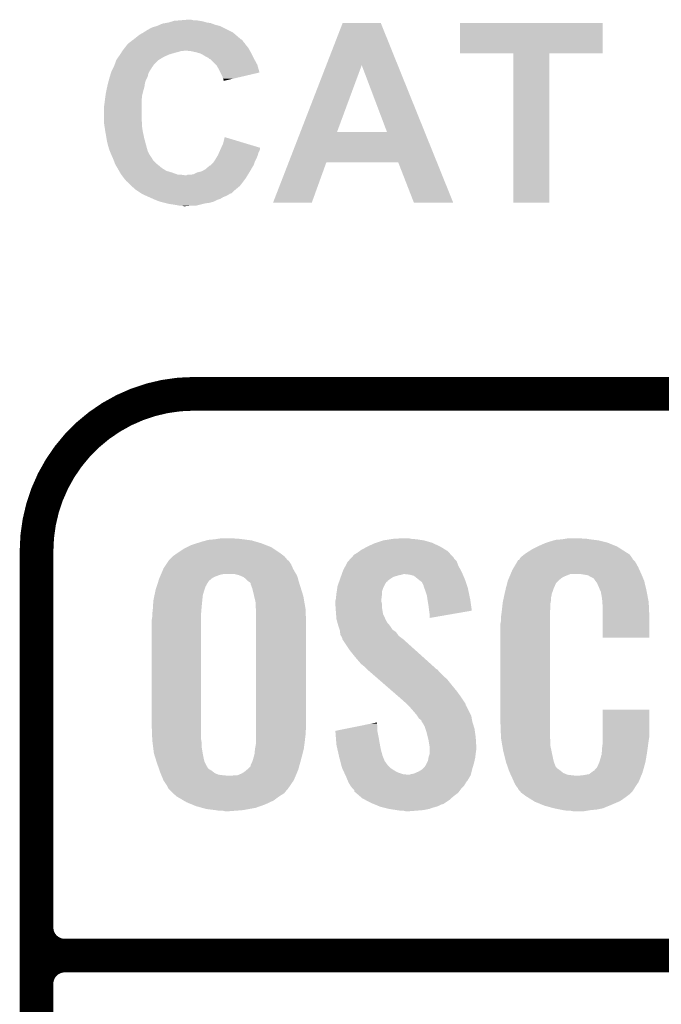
# Model space of a CAD drawing. Extents: x -0.05 to 0.95, y -0.15 to 0.98.
# Tile 28 of 30: x 0.74 to 0.85, y 0.64 to 0.82. Entities that reach past the tile are written whole.
import ezdxf

# ---------------------------------------------------------------- set-up
doc = ezdxf.new("R2010")
doc.units = 0
doc.layers.add('GESTURE_CLICK_V102_GTO', color=14, linetype='CONTINUOUS')

msp = doc.modelspace()

# ---------------------------------------------------------------- linework, layer by layer
at = {"layer": 'GESTURE_CLICK_V102_GTO', "const_width": 0.006}
for points in [[(0.77, 0.75, 0.414214), (0.742, 0.722)], [(0.742, 0.655, 0.414214), (0.747, 0.65)], [(0.747, 0.65, 0.414214), (0.742, 0.645)], [(0.747, 0.65, 0.414214), (0.742, 0.645)]]:
    msp.add_lwpolyline(points, format="xyb", dxfattribs=at)
for points in [[(0.77, 0.75), (0.95, 0.75)], [(0.742, -0.022), (0.742, 0.722)], [(0.747, 0.65), (0.95, 0.65)], [(0.747, 0.65), (0.95, 0.65)], [(0.742, 0.555), (0.742, 0.645)]]:
    msp.add_lwpolyline(points, dxfattribs=at)
at = {"layer": 'GESTURE_CLICK_V102_GTO'}
for points in [[(0.7618, 0.8148), (0.7625, 0.8152), (0.776, 0.8148), (0.7752, 0.8152)], [(0.7625, 0.8152), (0.7635, 0.8155), (0.7752, 0.8152), (0.7746, 0.8155)], [(0.7635, 0.8155), (0.76395, 0.8157), (0.7746, 0.8155), (0.7738, 0.8157)], [(0.76395, 0.8157), (0.7644, 0.8159), (0.7738, 0.8157), (0.77327, 0.8159)], [(0.7644, 0.8159), (0.76495, 0.816), (0.77327, 0.8159), (0.773, 0.816)], [(0.76495, 0.816), (0.7655, 0.8161), (0.773, 0.816), (0.7723, 0.8161)], [(0.7655, 0.8161), (0.76617, 0.8163), (0.7723, 0.8161), (0.7716, 0.8163)], [(0.76617, 0.8163), (0.7665, 0.8164), (0.7716, 0.8163), (0.771, 0.8164)], [(0.7665, 0.8164), (0.7677, 0.8165), (0.771, 0.8164), (0.7704, 0.8165)], [(0.7677, 0.8165), (0.7689, 0.8166), (0.7699, 0.8165), (0.7695, 0.8166)], [(0.79359, 0.8085), (0.7965, 0.816), (0.80632, 0.8085), (0.8033, 0.816)], [(0.7965, 0.816), (0.7965, 0.816), (0.8033, 0.816), (0.7965, 0.816)], [(0.8174, 0.8106), (0.8174, 0.816), (0.8428, 0.8106), (0.8428, 0.816)], [(0.8174, 0.816), (0.8174, 0.816), (0.8428, 0.816), (0.8174, 0.816)], [(0.7593, 0.8131), (0.7603, 0.8139), (0.7784, 0.8131), (0.77747, 0.8139)], [(0.7603, 0.8139), (0.761, 0.8143), (0.77747, 0.8139), (0.777, 0.8143)], [(0.761, 0.8143), (0.7618, 0.8148), (0.777, 0.8143), (0.776, 0.8148)], [(0.7574, 0.8112), (0.75771, 0.8116), (0.77992, 0.8112), (0.7797, 0.8116)], [(0.75771, 0.8116), (0.7581, 0.8121), (0.7797, 0.8116), (0.77928, 0.8121)], [(0.7581, 0.8121), (0.7582, 0.8122), (0.77928, 0.8121), (0.7792, 0.8122)], [(0.7582, 0.8122), (0.7585, 0.8125), (0.7792, 0.8122), (0.779, 0.8125)], [(0.7585, 0.8125), (0.75877, 0.8127), (0.779, 0.8125), (0.7788, 0.8127)], [(0.75877, 0.8127), (0.75903, 0.8129), (0.7788, 0.8127), (0.7787, 0.8129)], [(0.75903, 0.8129), (0.75917, 0.813), (0.7787, 0.8129), (0.7785, 0.813)], [(0.75917, 0.813), (0.7593, 0.8131), (0.7785, 0.813), (0.7785, 0.8131)], [(0.7593, 0.8131), (0.7593, 0.8131), (0.7785, 0.8131), (0.7784, 0.8131)], [(0.7562, 0.8094), (0.7566, 0.81), (0.7637, 0.8094), (0.7647, 0.81)], [(0.7566, 0.81), (0.75687, 0.8104), (0.7647, 0.81), (0.7656, 0.8104)], [(0.75687, 0.8104), (0.75707, 0.8107), (0.7656, 0.8104), (0.7666, 0.8107)], [(0.75707, 0.8107), (0.7572, 0.8109), (0.7666, 0.8107), (0.7674, 0.8109)], [(0.7572, 0.8109), (0.75727, 0.811), (0.7674, 0.8109), (0.7677, 0.811)], [(0.75727, 0.811), (0.75733, 0.8111), (0.768, 0.811), (0.7683, 0.8111)], [(0.75727, 0.811), (0.75727, 0.811), (0.7677, 0.811), (0.768, 0.811)], [(0.75733, 0.8111), (0.7574, 0.8112), (0.77998, 0.8111), (0.77992, 0.8112)], [(0.75733, 0.8111), (0.75733, 0.8111), (0.7683, 0.8111), (0.7686, 0.8111)], [(0.7695, 0.811), (0.7686, 0.8111), (0.78003, 0.811), (0.77998, 0.8111)], [(0.7704, 0.8108), (0.7695, 0.811), (0.78014, 0.8108), (0.78003, 0.811)], [(0.77075, 0.8107), (0.7704, 0.8108), (0.7802, 0.8107), (0.78014, 0.8108)], [(0.7711, 0.8106), (0.77075, 0.8107), (0.78025, 0.8106), (0.7802, 0.8107)], [(0.7717, 0.8103), (0.7711, 0.8106), (0.7804, 0.8103), (0.78025, 0.8106)], [(0.7722, 0.81), (0.7717, 0.8103), (0.78055, 0.81), (0.7804, 0.8103)], [(0.7726, 0.8098), (0.7722, 0.81), (0.78065, 0.8098), (0.78055, 0.81)], [(0.7727, 0.8097), (0.7726, 0.8098), (0.7807, 0.8097), (0.78065, 0.8098)], [(0.8269, 0.784), (0.8269, 0.8106), (0.8333, 0.784), (0.8333, 0.8106)], [(0.8269, 0.8106), (0.8269, 0.8106), (0.8333, 0.8106), (0.8428, 0.8106)], [(0.75565, 0.808), (0.75575, 0.8082), (0.7625, 0.808), (0.7626, 0.8082)], [(0.75575, 0.8082), (0.7558, 0.8083), (0.7626, 0.8082), (0.7627, 0.8083)], [(0.7558, 0.8083), (0.75584, 0.8084), (0.7627, 0.8083), (0.7628, 0.8084)], [(0.75584, 0.8084), (0.75587, 0.8085), (0.7628, 0.8084), (0.7628, 0.8085)], [(0.75587, 0.8085), (0.7562, 0.8094), (0.7628, 0.8085), (0.7637, 0.8094)], [(0.7728, 0.8096), (0.7727, 0.8097), (0.78075, 0.8096), (0.7807, 0.8097)], [(0.7739, 0.8086), (0.7729, 0.8096), (0.7813, 0.8086), (0.78075, 0.8096)], [(0.7741, 0.8084), (0.7739, 0.8086), (0.78136, 0.8084), (0.7813, 0.8086)], [(0.7745, 0.8077), (0.7741, 0.8084), (0.78156, 0.8077), (0.78136, 0.8084)], [(0.78898, 0.7966), (0.79359, 0.8085), (0.7955, 0.7966), (0.7999, 0.8085)], [(0.8044, 0.7966), (0.7999, 0.8085), (0.81112, 0.7966), (0.80632, 0.8085)], [(0.75489, 0.8059), (0.755, 0.8063), (0.7615, 0.8059), (0.7617, 0.8063)], [(0.755, 0.8063), (0.75506, 0.8065), (0.7617, 0.8063), (0.7618, 0.8065)], [(0.75506, 0.8065), (0.75521, 0.807), (0.7618, 0.8065), (0.7619, 0.807)], [(0.75521, 0.807), (0.7553, 0.8073), (0.7619, 0.807), (0.76205, 0.8073)], [(0.7553, 0.8073), (0.75535, 0.8074), (0.76205, 0.8073), (0.7621, 0.8074)], [(0.75535, 0.8074), (0.75565, 0.808), (0.7621, 0.8074), (0.7625, 0.808)], [(0.77475, 0.8072), (0.7745, 0.8077), (0.7817, 0.8072), (0.78156, 0.8077)], [(0.7751, 0.8065), (0.77475, 0.8072), (0.77871, 0.8065), (0.7817, 0.8072)], [(0.7752, 0.8061), (0.7751, 0.8065), (0.777, 0.8061), (0.77871, 0.8065)], [(0.7545, 0.8043), (0.75457, 0.8046), (0.76111, 0.8043), (0.7612, 0.8046)], [(0.75457, 0.8046), (0.7547, 0.8052), (0.7612, 0.8046), (0.76129, 0.8052)], [(0.7547, 0.8052), (0.75473, 0.8053), (0.76129, 0.8052), (0.7613, 0.8053)], [(0.75473, 0.8053), (0.75489, 0.8059), (0.7613, 0.8053), (0.7615, 0.8059)], [(0.7753, 0.8059), (0.7752, 0.8061), (0.77615, 0.8059), (0.777, 0.8061)], [(0.7753, 0.8057), (0.7753, 0.8059), (0.7753, 0.8057), (0.77615, 0.8059)], [(0.75416, 0.8022), (0.75428, 0.8031), (0.7607, 0.8022), (0.7608, 0.8031)], [(0.75428, 0.8031), (0.7543, 0.8033), (0.7608, 0.8031), (0.76085, 0.8033)], [(0.7543, 0.8033), (0.75442, 0.8039), (0.76085, 0.8033), (0.761, 0.8039)], [(0.75442, 0.8039), (0.7545, 0.8043), (0.761, 0.8039), (0.76111, 0.8043)], [(0.754, 0.801), (0.7541, 0.8017), (0.7607, 0.801), (0.7607, 0.8017)], [(0.7541, 0.8017), (0.75416, 0.8022), (0.7607, 0.8017), (0.7607, 0.8022)], [(0.754, 0.7987), (0.754, 0.801), (0.7607, 0.7987), (0.7607, 0.801)], [(0.754, 0.7983), (0.754, 0.7987), (0.76077, 0.7983), (0.7607, 0.7987)], [(0.75403, 0.7981), (0.754, 0.7983), (0.7608, 0.7981), (0.76077, 0.7983)], [(0.75412, 0.7975), (0.75403, 0.7981), (0.7608, 0.7975), (0.7608, 0.7981)], [(0.7542, 0.797), (0.75412, 0.7975), (0.76087, 0.797), (0.7608, 0.7975)], [(0.75423, 0.7968), (0.7542, 0.797), (0.7609, 0.7968), (0.76087, 0.797)], [(0.7544, 0.7958), (0.75423, 0.7968), (0.76111, 0.7958), (0.7609, 0.7968)], [(0.75447, 0.7954), (0.7544, 0.7958), (0.7612, 0.7954), (0.76111, 0.7958)], [(0.78689, 0.7912), (0.78898, 0.7966), (0.8133, 0.7912), (0.81112, 0.7966)], [(0.78898, 0.7966), (0.78898, 0.7966), (0.8044, 0.7966), (0.7955, 0.7966)], [(0.7546, 0.7947), (0.75447, 0.7954), (0.76139, 0.7947), (0.7612, 0.7954)], [(0.75482, 0.7939), (0.7546, 0.7947), (0.7616, 0.7939), (0.76139, 0.7947)], [(0.77488, 0.7938), (0.7752, 0.7945), (0.7818, 0.7938), (0.77948, 0.7945)], [(0.7752, 0.7945), (0.7755, 0.7957), (0.77948, 0.7945), (0.7755, 0.7957)], [(0.7549, 0.7936), (0.75482, 0.7939), (0.76169, 0.7936), (0.7616, 0.7939)], [(0.75506, 0.7932), (0.7549, 0.7936), (0.7618, 0.7932), (0.76169, 0.7936)], [(0.7553, 0.7926), (0.75506, 0.7932), (0.7621, 0.7926), (0.7618, 0.7932)], [(0.75557, 0.792), (0.7553, 0.7926), (0.7625, 0.792), (0.7621, 0.7926)], [(0.77401, 0.792), (0.7743, 0.7925), (0.7812, 0.792), (0.7814, 0.7925)], [(0.7743, 0.7925), (0.77448, 0.7929), (0.7814, 0.7925), (0.7815, 0.7929)], [(0.77448, 0.7929), (0.77466, 0.7933), (0.7815, 0.7929), (0.7817, 0.7933)], [(0.77466, 0.7933), (0.7747, 0.7934), (0.7817, 0.7933), (0.78173, 0.7934)], [(0.7747, 0.7934), (0.77479, 0.7936), (0.78173, 0.7934), (0.7818, 0.7936)], [(0.77479, 0.7936), (0.77488, 0.7938), (0.7818, 0.7936), (0.7818, 0.7938)], [(0.7557, 0.7917), (0.75557, 0.792), (0.76268, 0.7917), (0.7625, 0.792)], [(0.75577, 0.7915), (0.7557, 0.7917), (0.7628, 0.7915), (0.76268, 0.7917)], [(0.75592, 0.7911), (0.75577, 0.7915), (0.7632, 0.7911), (0.7628, 0.7915)], [(0.756, 0.7909), (0.75592, 0.7911), (0.76345, 0.7909), (0.7632, 0.7911)], [(0.75611, 0.7907), (0.756, 0.7909), (0.7637, 0.7907), (0.76345, 0.7909)], [(0.7564, 0.7902), (0.75611, 0.7907), (0.7643, 0.7902), (0.7637, 0.7907)], [(0.7721, 0.79), (0.7728, 0.7906), (0.78023, 0.79), (0.78058, 0.7906)], [(0.7729, 0.7906), (0.7731, 0.7908), (0.78058, 0.7906), (0.7807, 0.7908)], [(0.7731, 0.7908), (0.7735, 0.7912), (0.7807, 0.7908), (0.78083, 0.7912)], [(0.7735, 0.7912), (0.77363, 0.7914), (0.78083, 0.7912), (0.7809, 0.7914)], [(0.77363, 0.7914), (0.7739, 0.7918), (0.7809, 0.7914), (0.7811, 0.7918)], [(0.7739, 0.7918), (0.77401, 0.792), (0.7811, 0.7918), (0.7812, 0.792)], [(0.7841, 0.784), (0.78689, 0.7912), (0.791, 0.784), (0.7936, 0.7912)], [(0.78689, 0.7912), (0.78689, 0.7912), (0.7936, 0.7912), (0.8064, 0.7912)], [(0.8092, 0.784), (0.8064, 0.7912), (0.8162, 0.784), (0.8133, 0.7912)], [(0.75669, 0.7897), (0.7564, 0.7902), (0.7651, 0.7897), (0.7643, 0.7902)], [(0.7568, 0.7895), (0.75669, 0.7897), (0.76577, 0.7895), (0.7651, 0.7897)], [(0.75686, 0.7894), (0.7568, 0.7895), (0.7661, 0.7894), (0.76577, 0.7895)], [(0.7571, 0.789), (0.75686, 0.7894), (0.7672, 0.789), (0.7661, 0.7894)], [(0.75718, 0.7889), (0.7571, 0.789), (0.7685, 0.7889), (0.7678, 0.789)], [(0.75763, 0.7883), (0.75718, 0.7889), (0.7792, 0.7883), (0.77957, 0.7889)], [(0.7687, 0.7889), (0.7689, 0.789), (0.77957, 0.7889), (0.77963, 0.789)], [(0.7694, 0.789), (0.77, 0.7891), (0.77963, 0.789), (0.77969, 0.7891)], [(0.77, 0.7891), (0.7706, 0.7894), (0.77969, 0.7891), (0.77988, 0.7894)], [(0.7706, 0.7894), (0.7714, 0.7896), (0.77988, 0.7894), (0.78, 0.7896)], [(0.7714, 0.7896), (0.7721, 0.79), (0.78, 0.7896), (0.78023, 0.79)], [(0.7577, 0.7882), (0.75763, 0.7883), (0.77912, 0.7882), (0.7792, 0.7883)], [(0.7579, 0.788), (0.7577, 0.7882), (0.77897, 0.788), (0.77912, 0.7882)], [(0.758, 0.7878), (0.7579, 0.788), (0.77882, 0.7878), (0.77897, 0.788)], [(0.7589, 0.787), (0.7581, 0.7878), (0.7782, 0.787), (0.77882, 0.7878)], [(0.7597, 0.7863), (0.7589, 0.787), (0.77736, 0.7863), (0.7782, 0.787)], [(0.76015, 0.786), (0.7597, 0.7863), (0.777, 0.786), (0.77736, 0.7863)], [(0.7603, 0.7859), (0.76015, 0.786), (0.777, 0.7859), (0.777, 0.786)], [(0.7606, 0.7857), (0.7603, 0.7859), (0.7767, 0.7857), (0.7769, 0.7859)], [(0.7603, 0.7859), (0.7603, 0.7859), (0.7769, 0.7859), (0.777, 0.7859)], [(0.7608, 0.7856), (0.7606, 0.7857), (0.7764, 0.7856), (0.7767, 0.7857)], [(0.7612, 0.7854), (0.7608, 0.7856), (0.7761, 0.7854), (0.7764, 0.7856)], [(0.7614, 0.7853), (0.7612, 0.7854), (0.7759, 0.7853), (0.7761, 0.7854)], [(0.76162, 0.7852), (0.7614, 0.7853), (0.7757, 0.7852), (0.7759, 0.7853)], [(0.76207, 0.785), (0.76162, 0.7852), (0.7752, 0.785), (0.7757, 0.7852)], [(0.76275, 0.7847), (0.76207, 0.785), (0.7747, 0.7847), (0.7752, 0.785)], [(0.7632, 0.7845), (0.76275, 0.7847), (0.7741, 0.7845), (0.7747, 0.7847)], [(0.764, 0.7842), (0.7632, 0.7845), (0.7735, 0.7842), (0.7741, 0.7845)], [(0.7648, 0.784), (0.764, 0.7842), (0.7728, 0.784), (0.7735, 0.7842)], [(0.7652, 0.7839), (0.7648, 0.784), (0.772, 0.7839), (0.7728, 0.784)], [(0.7656, 0.7838), (0.7652, 0.7839), (0.7716, 0.7838), (0.772, 0.7839)], [(0.7663, 0.7837), (0.7656, 0.7838), (0.7712, 0.7837), (0.7716, 0.7838)], [(0.7669, 0.7836), (0.7663, 0.7837), (0.7708, 0.7836), (0.7712, 0.7837)], [(0.7674, 0.7835), (0.7669, 0.7836), (0.7704, 0.7835), (0.7708, 0.7836)], [(0.7682, 0.7834), (0.7679, 0.7835), (0.7685, 0.7834), (0.7695, 0.7835)], [(0.8162, 0.784), (0.8162, 0.784), (0.8162, 0.784), (0.8092, 0.784)], [(0.7715, 0.7237), (0.77223, 0.7239), (0.78098, 0.7237), (0.7803, 0.7239)], [(0.77223, 0.7239), (0.7726, 0.724), (0.7803, 0.7239), (0.77955, 0.724)], [(0.7726, 0.724), (0.7737, 0.7241), (0.77955, 0.724), (0.7788, 0.7241)], [(0.7737, 0.7241), (0.77435, 0.7242), (0.7788, 0.7241), (0.778, 0.7242)], [(0.77435, 0.7242), (0.775, 0.7243), (0.7775, 0.7242), (0.777, 0.7243)], [(0.8025, 0.7235), (0.8037, 0.7239), (0.8124, 0.7235), (0.811, 0.7239)], [(0.8037, 0.7239), (0.80497, 0.7241), (0.811, 0.7239), (0.8097, 0.7241)], [(0.80497, 0.7241), (0.8056, 0.7242), (0.8097, 0.7241), (0.8086, 0.7242)], [(0.8056, 0.7242), (0.8076, 0.7243), (0.8086, 0.7242), (0.8082, 0.7243)], [(0.8334, 0.7237), (0.83407, 0.7239), (0.8429, 0.7237), (0.8421, 0.7239)], [(0.83407, 0.7239), (0.8344, 0.724), (0.8421, 0.7239), (0.8413, 0.724)], [(0.8344, 0.724), (0.8356, 0.7241), (0.8413, 0.724), (0.8405, 0.7241)], [(0.8356, 0.7241), (0.8362, 0.7242), (0.8405, 0.7241), (0.8399, 0.7242)], [(0.8362, 0.7242), (0.8368, 0.7243), (0.8393, 0.7242), (0.8389, 0.7243)], [(0.76715, 0.7217), (0.7682, 0.7224), (0.7853, 0.7217), (0.78425, 0.7224)], [(0.7682, 0.7224), (0.7688, 0.7227), (0.78425, 0.7224), (0.7838, 0.7227)], [(0.7688, 0.7227), (0.7696, 0.7231), (0.7838, 0.7227), (0.78277, 0.7231)], [(0.7696, 0.7231), (0.77055, 0.7234), (0.78277, 0.7231), (0.782, 0.7234)], [(0.77055, 0.7234), (0.7715, 0.7237), (0.782, 0.7234), (0.78098, 0.7237)], [(0.79952, 0.722), (0.7998, 0.7222), (0.8152, 0.722), (0.81487, 0.7222)], [(0.7998, 0.7222), (0.8009, 0.7228), (0.81487, 0.7222), (0.8139, 0.7228)], [(0.8009, 0.7228), (0.8022, 0.7234), (0.8139, 0.7228), (0.81261, 0.7234)], [(0.8022, 0.7234), (0.8025, 0.7235), (0.81261, 0.7234), (0.8124, 0.7235)], [(0.82957, 0.7219), (0.8302, 0.7223), (0.8468, 0.7219), (0.84618, 0.7223)], [(0.8302, 0.7223), (0.8312, 0.7228), (0.84618, 0.7223), (0.8454, 0.7228)], [(0.8312, 0.7228), (0.8316, 0.723), (0.8454, 0.7228), (0.84491, 0.723)], [(0.8316, 0.723), (0.8325, 0.7234), (0.84491, 0.723), (0.84394, 0.7234)], [(0.8325, 0.7234), (0.8328, 0.7235), (0.84394, 0.7234), (0.8437, 0.7235)], [(0.8328, 0.7235), (0.8334, 0.7237), (0.8437, 0.7235), (0.8429, 0.7237)], [(0.76553, 0.7203), (0.7656, 0.7204), (0.7869, 0.7203), (0.7867, 0.7204)], [(0.7656, 0.7204), (0.7663, 0.7211), (0.7867, 0.7204), (0.7861, 0.7211)], [(0.7663, 0.7211), (0.767, 0.7216), (0.7861, 0.7211), (0.78543, 0.7216)], [(0.767, 0.7216), (0.76715, 0.7217), (0.78543, 0.7216), (0.7853, 0.7217)], [(0.79749, 0.7202), (0.79786, 0.7206), (0.8168, 0.7202), (0.8164, 0.7206)], [(0.79786, 0.7206), (0.79804, 0.7208), (0.8164, 0.7206), (0.8163, 0.7208)], [(0.79804, 0.7208), (0.7985, 0.7213), (0.8163, 0.7208), (0.81584, 0.7213)], [(0.7985, 0.7213), (0.7986, 0.7214), (0.81584, 0.7213), (0.81575, 0.7214)], [(0.7986, 0.7214), (0.7991, 0.7217), (0.81575, 0.7214), (0.81548, 0.7217)], [(0.7991, 0.7217), (0.79952, 0.722), (0.81548, 0.7217), (0.8152, 0.722)], [(0.8277, 0.7203), (0.8277, 0.7204), (0.8484, 0.7203), (0.8483, 0.7204)], [(0.8279, 0.7204), (0.82796, 0.7205), (0.8483, 0.7204), (0.8482, 0.7205)], [(0.82796, 0.7205), (0.82808, 0.7207), (0.8482, 0.7205), (0.8481, 0.7207)], [(0.82808, 0.7207), (0.8282, 0.7209), (0.8481, 0.7207), (0.84796, 0.7209)], [(0.8282, 0.7209), (0.82884, 0.7214), (0.84796, 0.7209), (0.8476, 0.7214)], [(0.82884, 0.7214), (0.8291, 0.7216), (0.8476, 0.7214), (0.84728, 0.7216)], [(0.8291, 0.7216), (0.82957, 0.7219), (0.84728, 0.7216), (0.8468, 0.7219)], [(0.76418, 0.7179), (0.76456, 0.7188), (0.78823, 0.7179), (0.7877, 0.7188)], [(0.76456, 0.7188), (0.7646, 0.7189), (0.7877, 0.7188), (0.78766, 0.7189)], [(0.7646, 0.7189), (0.76513, 0.7197), (0.78766, 0.7189), (0.7873, 0.7197)], [(0.76513, 0.7197), (0.76553, 0.7203), (0.7873, 0.7197), (0.7869, 0.7203)], [(0.7966, 0.7186), (0.79703, 0.7194), (0.81754, 0.7186), (0.8171, 0.7194)], [(0.79703, 0.7194), (0.7974, 0.7201), (0.8171, 0.7194), (0.81684, 0.7201)], [(0.7974, 0.7201), (0.79749, 0.7202), (0.81684, 0.7201), (0.8168, 0.7202)], [(0.8267, 0.7186), (0.82705, 0.7192), (0.84937, 0.7186), (0.8491, 0.7192)], [(0.82705, 0.7192), (0.82758, 0.7201), (0.8491, 0.7192), (0.8486, 0.7201)], [(0.82758, 0.7201), (0.8277, 0.7203), (0.8486, 0.7201), (0.8484, 0.7203)], [(0.76371, 0.7167), (0.7638, 0.717), (0.7727, 0.7167), (0.77306, 0.717)], [(0.7638, 0.717), (0.76388, 0.7172), (0.77306, 0.717), (0.7733, 0.7172)], [(0.76388, 0.7172), (0.76401, 0.7175), (0.7733, 0.7172), (0.7739, 0.7175)], [(0.76401, 0.7175), (0.76414, 0.7178), (0.7739, 0.7175), (0.7747, 0.7178)], [(0.76414, 0.7178), (0.76418, 0.7179), (0.7747, 0.7178), (0.7752, 0.7179)], [(0.7781, 0.7177), (0.7773, 0.7179), (0.78834, 0.7177), (0.78823, 0.7179)], [(0.77833, 0.7176), (0.7781, 0.7177), (0.7884, 0.7176), (0.78834, 0.7177)], [(0.7788, 0.7174), (0.77833, 0.7176), (0.78846, 0.7174), (0.7884, 0.7176)], [(0.7792, 0.7171), (0.7788, 0.7174), (0.78855, 0.7171), (0.78846, 0.7174)], [(0.7796, 0.7167), (0.7792, 0.7171), (0.78866, 0.7167), (0.78855, 0.7171)], [(0.79592, 0.7167), (0.79603, 0.717), (0.8045, 0.7167), (0.8049, 0.717)], [(0.79603, 0.717), (0.79617, 0.7174), (0.8049, 0.717), (0.8055, 0.7174)], [(0.79617, 0.7174), (0.79628, 0.7177), (0.8055, 0.7174), (0.8065, 0.7177)], [(0.79628, 0.7177), (0.79631, 0.7178), (0.8065, 0.7177), (0.807, 0.7178)], [(0.79631, 0.7178), (0.79635, 0.7179), (0.807, 0.7178), (0.8073, 0.7179)], [(0.79635, 0.7179), (0.79649, 0.7183), (0.81787, 0.7179), (0.8177, 0.7183)], [(0.79635, 0.7179), (0.79635, 0.7179), (0.8073, 0.7179), (0.8076, 0.7179)], [(0.79649, 0.7183), (0.7966, 0.7186), (0.8177, 0.7183), (0.81754, 0.7186)], [(0.8085, 0.7178), (0.8076, 0.7179), (0.81791, 0.7178), (0.81787, 0.7179)], [(0.8092, 0.7176), (0.8085, 0.7178), (0.818, 0.7176), (0.81791, 0.7178)], [(0.81007, 0.7169), (0.8092, 0.7176), (0.8183, 0.7169), (0.818, 0.7176)], [(0.8102, 0.7168), (0.81007, 0.7169), (0.81833, 0.7168), (0.8183, 0.7169)], [(0.8259, 0.7167), (0.82598, 0.7169), (0.8349, 0.7167), (0.8351, 0.7169)], [(0.82598, 0.7169), (0.82615, 0.7173), (0.8351, 0.7169), (0.8356, 0.7173)], [(0.82615, 0.7173), (0.82624, 0.7175), (0.8356, 0.7173), (0.836, 0.7175)], [(0.82624, 0.7175), (0.82641, 0.7179), (0.836, 0.7175), (0.837, 0.7179)], [(0.82641, 0.7179), (0.82649, 0.7181), (0.84969, 0.7179), (0.8496, 0.7181)], [(0.82641, 0.7179), (0.82641, 0.7179), (0.837, 0.7179), (0.839, 0.7179)], [(0.82649, 0.7181), (0.8267, 0.7186), (0.8496, 0.7181), (0.84937, 0.7186)], [(0.8402, 0.7177), (0.839, 0.7179), (0.84977, 0.7177), (0.84969, 0.7179)], [(0.8405, 0.7175), (0.8402, 0.7177), (0.84986, 0.7175), (0.84977, 0.7177)], [(0.8411, 0.7172), (0.8405, 0.7175), (0.84999, 0.7172), (0.84986, 0.7175)], [(0.8413, 0.717), (0.8411, 0.7172), (0.85007, 0.717), (0.84999, 0.7172)], [(0.84151, 0.7167), (0.8413, 0.717), (0.8502, 0.7167), (0.85007, 0.717)], [(0.7632, 0.7151), (0.76339, 0.7157), (0.7719, 0.7151), (0.7721, 0.7157)], [(0.76339, 0.7157), (0.76348, 0.716), (0.7721, 0.7157), (0.7723, 0.716)], [(0.76348, 0.716), (0.76352, 0.7161), (0.7723, 0.716), (0.7723, 0.7161)], [(0.76352, 0.7161), (0.76371, 0.7167), (0.7723, 0.7161), (0.7727, 0.7167)], [(0.7799, 0.7165), (0.7796, 0.7167), (0.78872, 0.7165), (0.78866, 0.7167)], [(0.7801, 0.7163), (0.7799, 0.7165), (0.78878, 0.7163), (0.78872, 0.7165)], [(0.7801, 0.7162), (0.7801, 0.7163), (0.78881, 0.7162), (0.78878, 0.7163)], [(0.78021, 0.7159), (0.7801, 0.7162), (0.7889, 0.7159), (0.78881, 0.7162)], [(0.7804, 0.7154), (0.78021, 0.7159), (0.78906, 0.7154), (0.7889, 0.7159)], [(0.7806, 0.7146), (0.7804, 0.7154), (0.78931, 0.7146), (0.78906, 0.7154)], [(0.79545, 0.7148), (0.79554, 0.7154), (0.8035, 0.7148), (0.8037, 0.7154)], [(0.79554, 0.7154), (0.7956, 0.7158), (0.8037, 0.7154), (0.8039, 0.7158)], [(0.7956, 0.7158), (0.79574, 0.7162), (0.8039, 0.7158), (0.8041, 0.7162)], [(0.79574, 0.7162), (0.79585, 0.7165), (0.8041, 0.7162), (0.8043, 0.7165)], [(0.79585, 0.7165), (0.79589, 0.7166), (0.8043, 0.7165), (0.8045, 0.7166)], [(0.79589, 0.7166), (0.79592, 0.7167), (0.8045, 0.7166), (0.8045, 0.7167)], [(0.8106, 0.7165), (0.8102, 0.7168), (0.81843, 0.7165), (0.81833, 0.7168)], [(0.8109, 0.7159), (0.8106, 0.7165), (0.81863, 0.7159), (0.81843, 0.7165)], [(0.8109, 0.7158), (0.8109, 0.7159), (0.81867, 0.7158), (0.81863, 0.7159)], [(0.81105, 0.7154), (0.8109, 0.7158), (0.8188, 0.7154), (0.81867, 0.7158)], [(0.8112, 0.715), (0.81105, 0.7154), (0.81888, 0.715), (0.8188, 0.7154)], [(0.8254, 0.7147), (0.82557, 0.7154), (0.83385, 0.7147), (0.8341, 0.7154)], [(0.82557, 0.7154), (0.8258, 0.7163), (0.8341, 0.7154), (0.8345, 0.7163)], [(0.8258, 0.7163), (0.8259, 0.7167), (0.8345, 0.7163), (0.8349, 0.7167)], [(0.8418, 0.7163), (0.84151, 0.7167), (0.85029, 0.7163), (0.8502, 0.7167)], [(0.8422, 0.7154), (0.8418, 0.7163), (0.85051, 0.7154), (0.85029, 0.7163)], [(0.84236, 0.715), (0.8422, 0.7154), (0.8506, 0.715), (0.85051, 0.7154)], [(0.7628, 0.7132), (0.76299, 0.7141), (0.77151, 0.7132), (0.7716, 0.7141)], [(0.76299, 0.7141), (0.76314, 0.7148), (0.7716, 0.7141), (0.7718, 0.7148)], [(0.76314, 0.7148), (0.7632, 0.7151), (0.7718, 0.7148), (0.7719, 0.7151)], [(0.78074, 0.714), (0.7806, 0.7146), (0.7895, 0.714), (0.78931, 0.7146)], [(0.781, 0.7129), (0.78074, 0.714), (0.78969, 0.7129), (0.7895, 0.714)], [(0.7952, 0.7131), (0.79527, 0.7134), (0.8034, 0.7131), (0.8034, 0.7134)], [(0.79527, 0.7134), (0.7953, 0.7135), (0.8034, 0.7134), (0.80341, 0.7135)], [(0.7953, 0.7135), (0.79537, 0.7142), (0.80341, 0.7135), (0.8035, 0.7142)], [(0.79537, 0.7142), (0.7954, 0.7145), (0.8035, 0.7142), (0.8035, 0.7145)], [(0.7954, 0.7145), (0.79545, 0.7148), (0.8035, 0.7145), (0.8035, 0.7148)], [(0.8115, 0.7141), (0.8112, 0.715), (0.81907, 0.7141), (0.81888, 0.715)], [(0.81159, 0.7135), (0.8115, 0.7141), (0.8192, 0.7135), (0.81907, 0.7141)], [(0.8118, 0.7122), (0.81159, 0.7135), (0.81939, 0.7122), (0.8192, 0.7135)], [(0.82508, 0.7132), (0.82519, 0.7137), (0.8336, 0.7132), (0.8336, 0.7137)], [(0.82519, 0.7137), (0.82527, 0.7141), (0.8336, 0.7137), (0.8337, 0.7141)], [(0.82527, 0.7141), (0.82532, 0.7143), (0.8337, 0.7141), (0.8337, 0.7143)], [(0.82532, 0.7143), (0.8254, 0.7147), (0.8337, 0.7143), (0.83385, 0.7147)], [(0.8424, 0.7149), (0.84236, 0.715), (0.85062, 0.7149), (0.8506, 0.715)], [(0.8425, 0.7147), (0.8424, 0.7149), (0.85066, 0.7147), (0.85062, 0.7149)], [(0.8425, 0.7146), (0.8425, 0.7147), (0.85068, 0.7146), (0.85066, 0.7147)], [(0.8426, 0.7141), (0.8425, 0.7146), (0.85077, 0.7141), (0.85068, 0.7146)], [(0.8427, 0.7134), (0.8426, 0.7141), (0.8509, 0.7134), (0.85077, 0.7141)], [(0.84274, 0.7129), (0.8427, 0.7134), (0.851, 0.7129), (0.8509, 0.7134)], [(0.7627, 0.7116), (0.76273, 0.7121), (0.77136, 0.7116), (0.7714, 0.7121)], [(0.76273, 0.7121), (0.7628, 0.7132), (0.7714, 0.7121), (0.77151, 0.7132)], [(0.781, 0.7121), (0.781, 0.7129), (0.78983, 0.7121), (0.78969, 0.7129)], [(0.78107, 0.7117), (0.781, 0.7121), (0.7899, 0.7117), (0.78983, 0.7121)], [(0.7811, 0.7115), (0.78107, 0.7117), (0.78991, 0.7115), (0.7899, 0.7117)], [(0.7952, 0.713), (0.7952, 0.7131), (0.8034, 0.713), (0.8034, 0.7131)], [(0.7952, 0.7126), (0.7952, 0.713), (0.8035, 0.7126), (0.8034, 0.713)], [(0.79524, 0.712), (0.7952, 0.7126), (0.8035, 0.712), (0.8035, 0.7126)], [(0.7953, 0.7112), (0.79524, 0.712), (0.80363, 0.7112), (0.8035, 0.712)], [(0.8119, 0.7114), (0.8118, 0.7122), (0.8195, 0.7114), (0.81939, 0.7122)], [(0.82481, 0.7111), (0.8249, 0.7119), (0.8334, 0.7111), (0.8335, 0.7119)], [(0.8249, 0.7119), (0.82499, 0.7127), (0.8335, 0.7119), (0.8335, 0.7127)], [(0.82499, 0.7127), (0.825, 0.7128), (0.8335, 0.7127), (0.83352, 0.7128)], [(0.825, 0.7128), (0.82508, 0.7132), (0.83352, 0.7128), (0.8336, 0.7132)], [(0.8428, 0.7121), (0.84274, 0.7129), (0.85103, 0.7121), (0.851, 0.7129)], [(0.8428, 0.7106), (0.8428, 0.7121), (0.8511, 0.7106), (0.85103, 0.7121)], [(0.7625, 0.7097), (0.7626, 0.7103), (0.7713, 0.7097), (0.7713, 0.7103)], [(0.7626, 0.7108), (0.76261, 0.7109), (0.7713, 0.7108), (0.7713, 0.7109)], [(0.7626, 0.7103), (0.7626, 0.7108), (0.7713, 0.7103), (0.7713, 0.7108)], [(0.76261, 0.7109), (0.7627, 0.7116), (0.7713, 0.7109), (0.77136, 0.7116)], [(0.7811, 0.709), (0.7811, 0.7115), (0.79, 0.709), (0.78991, 0.7115)], [(0.79533, 0.7108), (0.7953, 0.7112), (0.8037, 0.7108), (0.80363, 0.7112)], [(0.7954, 0.7099), (0.79533, 0.7108), (0.80412, 0.7099), (0.8037, 0.7108)], [(0.79551, 0.7095), (0.7954, 0.7099), (0.8043, 0.7095), (0.80412, 0.7099)], [(0.812, 0.7107), (0.8119, 0.7114), (0.81546, 0.7107), (0.8195, 0.7114)], [(0.812, 0.7101), (0.812, 0.7107), (0.812, 0.7101), (0.81546, 0.7107)], [(0.8247, 0.7103), (0.8248, 0.711), (0.8334, 0.7103), (0.8334, 0.711)], [(0.8247, 0.7096), (0.8247, 0.7103), (0.8334, 0.7096), (0.8334, 0.7103)], [(0.8248, 0.711), (0.82481, 0.7111), (0.8334, 0.711), (0.8334, 0.7111)], [(0.8428, 0.7066), (0.8428, 0.7106), (0.8511, 0.7066), (0.8511, 0.7106)], [(0.7625, 0.6911), (0.7625, 0.7097), (0.7713, 0.6911), (0.7713, 0.7097)], [(0.7811, 0.6904), (0.7811, 0.709), (0.79, 0.6904), (0.79, 0.709)], [(0.79554, 0.7094), (0.79551, 0.7095), (0.8044, 0.7094), (0.8043, 0.7095)], [(0.79559, 0.7092), (0.79554, 0.7094), (0.8045, 0.7092), (0.8044, 0.7094)], [(0.79565, 0.709), (0.79559, 0.7092), (0.8047, 0.709), (0.8045, 0.7092)], [(0.7957, 0.7088), (0.79565, 0.709), (0.80485, 0.7088), (0.8047, 0.709)], [(0.79577, 0.7086), (0.7957, 0.7088), (0.805, 0.7086), (0.80485, 0.7088)], [(0.79597, 0.708), (0.79577, 0.7086), (0.8054, 0.708), (0.805, 0.7086)], [(0.8246, 0.7091), (0.8247, 0.7096), (0.8334, 0.7091), (0.8334, 0.7096)], [(0.8246, 0.6914), (0.8246, 0.7091), (0.8334, 0.6914), (0.8334, 0.7091)], [(0.796, 0.7079), (0.79597, 0.708), (0.80555, 0.7079), (0.8054, 0.708)], [(0.79604, 0.7076), (0.796, 0.7079), (0.806, 0.7076), (0.80555, 0.7079)], [(0.7961, 0.7071), (0.79604, 0.7076), (0.80636, 0.7071), (0.806, 0.7076)], [(0.79622, 0.7069), (0.7961, 0.7071), (0.8065, 0.7069), (0.80636, 0.7071)], [(0.7964, 0.7066), (0.79622, 0.7069), (0.8069, 0.7066), (0.8065, 0.7069)], [(0.79648, 0.7063), (0.7964, 0.7066), (0.8073, 0.7063), (0.8069, 0.7066)], [(0.7965, 0.7062), (0.79648, 0.7063), (0.80741, 0.7062), (0.8073, 0.7063)], [(0.7966, 0.7061), (0.7965, 0.7062), (0.80752, 0.7061), (0.80741, 0.7062)], [(0.7978, 0.7043), (0.7966, 0.7061), (0.80953, 0.7043), (0.80752, 0.7061)], [(0.7986, 0.7033), (0.7978, 0.7043), (0.81064, 0.7033), (0.80953, 0.7043)], [(0.7998, 0.7019), (0.7986, 0.7033), (0.8122, 0.7019), (0.81064, 0.7033)], [(0.8003, 0.7015), (0.7998, 0.7019), (0.81264, 0.7015), (0.8122, 0.7019)], [(0.8008, 0.701), (0.8003, 0.7015), (0.8132, 0.701), (0.81264, 0.7015)], [(0.80092, 0.7009), (0.8008, 0.701), (0.8134, 0.7009), (0.8132, 0.701)], [(0.80138, 0.7005), (0.80092, 0.7009), (0.8137, 0.7005), (0.8134, 0.7009)], [(0.80207, 0.6999), (0.80138, 0.7005), (0.8143, 0.6999), (0.8137, 0.7005)], [(0.80288, 0.6992), (0.80207, 0.6999), (0.8151, 0.6992), (0.8143, 0.6999)], [(0.80403, 0.6982), (0.80288, 0.6992), (0.8159, 0.6982), (0.8151, 0.6992)], [(0.8053, 0.6971), (0.80403, 0.6982), (0.8168, 0.6971), (0.8159, 0.6982)], [(0.80657, 0.696), (0.8053, 0.6971), (0.8176, 0.696), (0.8168, 0.6971)], [(0.8068, 0.6958), (0.80657, 0.696), (0.81773, 0.6958), (0.8176, 0.696)], [(0.8077, 0.695), (0.8068, 0.6958), (0.81827, 0.695), (0.81773, 0.6958)], [(0.8079, 0.6948), (0.8077, 0.695), (0.8184, 0.6948), (0.81827, 0.695)], [(0.8081, 0.6946), (0.8079, 0.6948), (0.8184, 0.6946), (0.8184, 0.6948)], [(0.8084, 0.6943), (0.8081, 0.6946), (0.8186, 0.6943), (0.8184, 0.6946)], [(0.8085, 0.6942), (0.8084, 0.6943), (0.81865, 0.6942), (0.8186, 0.6943)], [(0.8092, 0.6934), (0.8085, 0.6942), (0.81905, 0.6934), (0.81865, 0.6942)], [(0.8097, 0.6928), (0.8092, 0.6934), (0.81935, 0.6928), (0.81905, 0.6934)], [(0.80977, 0.6927), (0.8097, 0.6928), (0.8194, 0.6927), (0.81935, 0.6928)], [(0.8101, 0.6922), (0.80977, 0.6927), (0.81949, 0.6922), (0.8194, 0.6927)], [(0.8428, 0.6889), (0.8428, 0.6938), (0.8511, 0.6889), (0.8511, 0.6938)], [(0.8428, 0.6938), (0.8428, 0.6938), (0.8511, 0.6938), (0.8428, 0.6938)], [(0.7626, 0.6885), (0.7625, 0.6911), (0.7713, 0.6885), (0.7713, 0.6911)], [(0.7952, 0.69), (0.79915, 0.6908), (0.8027, 0.69), (0.8027, 0.6908)], [(0.79915, 0.6908), (0.80162, 0.6913), (0.8027, 0.6908), (0.8026, 0.6913)], [(0.80162, 0.6913), (0.8026, 0.6915), (0.8026, 0.6913), (0.8026, 0.6915)], [(0.8105, 0.6919), (0.8101, 0.6922), (0.81955, 0.6919), (0.81949, 0.6922)], [(0.8106, 0.6916), (0.8105, 0.6919), (0.8196, 0.6916), (0.81955, 0.6919)], [(0.8107, 0.6915), (0.8106, 0.6916), (0.81963, 0.6915), (0.8196, 0.6916)], [(0.8111, 0.6908), (0.8107, 0.6915), (0.81985, 0.6908), (0.81963, 0.6915)], [(0.81127, 0.6903), (0.8111, 0.6908), (0.82, 0.6903), (0.81985, 0.6908)], [(0.82469, 0.6889), (0.8246, 0.6914), (0.8334, 0.6889), (0.8334, 0.6914)], [(0.7811, 0.6899), (0.7811, 0.6904), (0.7899, 0.6899), (0.79, 0.6904)], [(0.7811, 0.6893), (0.7811, 0.6899), (0.7899, 0.6893), (0.7899, 0.6899)], [(0.7811, 0.6879), (0.7811, 0.6893), (0.78973, 0.6879), (0.7899, 0.6893)], [(0.79521, 0.6899), (0.7952, 0.69), (0.8027, 0.6899), (0.8027, 0.69)], [(0.79529, 0.6889), (0.79521, 0.6899), (0.8029, 0.6889), (0.8027, 0.6899)], [(0.7954, 0.6875), (0.79529, 0.6889), (0.80315, 0.6875), (0.8029, 0.6889)], [(0.8114, 0.6899), (0.81127, 0.6903), (0.82005, 0.6899), (0.82, 0.6903)], [(0.81168, 0.6888), (0.8114, 0.6899), (0.8202, 0.6888), (0.82005, 0.6899)], [(0.8247, 0.6887), (0.82469, 0.6889), (0.83343, 0.6887), (0.8334, 0.6889)], [(0.8428, 0.6883), (0.8428, 0.6889), (0.851, 0.6883), (0.8511, 0.6889)], [(0.7626, 0.6884), (0.7626, 0.6885), (0.77132, 0.6884), (0.7713, 0.6885)], [(0.76266, 0.6879), (0.7626, 0.6884), (0.7714, 0.6879), (0.77132, 0.6884)], [(0.76276, 0.6871), (0.76266, 0.6879), (0.7714, 0.6871), (0.7714, 0.6879)], [(0.7629, 0.686), (0.76276, 0.6871), (0.77159, 0.686), (0.7714, 0.6871)], [(0.78092, 0.6869), (0.7811, 0.6879), (0.7896, 0.6869), (0.78973, 0.6879)], [(0.79558, 0.6867), (0.7954, 0.6875), (0.8033, 0.6867), (0.80315, 0.6875)], [(0.8118, 0.6883), (0.81168, 0.6888), (0.82023, 0.6883), (0.8202, 0.6888)], [(0.81198, 0.6872), (0.8118, 0.6883), (0.8203, 0.6872), (0.82023, 0.6883)], [(0.812, 0.6871), (0.81198, 0.6872), (0.8203, 0.6871), (0.8203, 0.6872)], [(0.812, 0.6867), (0.812, 0.6871), (0.8203, 0.6867), (0.8203, 0.6871)], [(0.82479, 0.6882), (0.8247, 0.6887), (0.8335, 0.6882), (0.83343, 0.6887)], [(0.82494, 0.6873), (0.82479, 0.6882), (0.8335, 0.6873), (0.8335, 0.6882)], [(0.8251, 0.6864), (0.82494, 0.6873), (0.83369, 0.6864), (0.8335, 0.6873)], [(0.8427, 0.687), (0.84278, 0.6876), (0.85082, 0.687), (0.8509, 0.6876)], [(0.84278, 0.6876), (0.8428, 0.6878), (0.8509, 0.6876), (0.85093, 0.6878)], [(0.8428, 0.6878), (0.8428, 0.6883), (0.85093, 0.6878), (0.851, 0.6883)], [(0.76309, 0.6854), (0.7629, 0.686), (0.7717, 0.6854), (0.77159, 0.686)], [(0.76337, 0.6845), (0.76309, 0.6854), (0.7719, 0.6845), (0.7717, 0.6854)], [(0.7806, 0.6851), (0.7808, 0.6858), (0.78915, 0.6851), (0.78933, 0.6858)], [(0.7808, 0.6858), (0.7809, 0.6868), (0.78933, 0.6858), (0.78958, 0.6868)], [(0.7809, 0.6868), (0.78092, 0.6869), (0.78958, 0.6868), (0.7896, 0.6869)], [(0.79583, 0.6856), (0.79558, 0.6867), (0.8036, 0.6856), (0.8033, 0.6867)], [(0.7959, 0.6853), (0.79583, 0.6856), (0.80372, 0.6853), (0.8036, 0.6856)], [(0.8118, 0.6853), (0.812, 0.6859), (0.82011, 0.6853), (0.82019, 0.6859)], [(0.812, 0.686), (0.812, 0.6867), (0.8202, 0.686), (0.8203, 0.6867)], [(0.812, 0.6859), (0.812, 0.686), (0.82019, 0.6859), (0.8202, 0.686)], [(0.82535, 0.6854), (0.8251, 0.6864), (0.8339, 0.6854), (0.83369, 0.6864)], [(0.82558, 0.6845), (0.82535, 0.6854), (0.8341, 0.6845), (0.8339, 0.6854)], [(0.8422, 0.6844), (0.8425, 0.6854), (0.8504, 0.6844), (0.85058, 0.6854)], [(0.8425, 0.6855), (0.8426, 0.6857), (0.85059, 0.6855), (0.85063, 0.6857)], [(0.8425, 0.6854), (0.8425, 0.6855), (0.85058, 0.6854), (0.85059, 0.6855)], [(0.8426, 0.686), (0.84262, 0.6861), (0.85068, 0.686), (0.8507, 0.6861)], [(0.8426, 0.6857), (0.8426, 0.686), (0.85063, 0.6857), (0.85068, 0.686)], [(0.84262, 0.6861), (0.8427, 0.6865), (0.8507, 0.6861), (0.85075, 0.6865)], [(0.8427, 0.6865), (0.8427, 0.687), (0.85075, 0.6865), (0.85082, 0.687)], [(0.7635, 0.6841), (0.76337, 0.6845), (0.7721, 0.6841), (0.7719, 0.6845)], [(0.76364, 0.6837), (0.7635, 0.6841), (0.7723, 0.6837), (0.7721, 0.6841)], [(0.76368, 0.6836), (0.76364, 0.6837), (0.7724, 0.6836), (0.7723, 0.6837)], [(0.76375, 0.6834), (0.76368, 0.6836), (0.7725, 0.6834), (0.7724, 0.6836)], [(0.7796, 0.6832), (0.7801, 0.6837), (0.78863, 0.6832), (0.78877, 0.6837)], [(0.7801, 0.6838), (0.7802, 0.6841), (0.78879, 0.6838), (0.78888, 0.6841)], [(0.7801, 0.6837), (0.7801, 0.6838), (0.78877, 0.6837), (0.78879, 0.6838)], [(0.7802, 0.6841), (0.7804, 0.6845), (0.78888, 0.6841), (0.78899, 0.6845)], [(0.7804, 0.6845), (0.78053, 0.6849), (0.78899, 0.6845), (0.7891, 0.6849)], [(0.78053, 0.6849), (0.7806, 0.6851), (0.7891, 0.6849), (0.78915, 0.6851)], [(0.79608, 0.6846), (0.7959, 0.6853), (0.804, 0.6846), (0.80372, 0.6853)], [(0.79611, 0.6845), (0.79608, 0.6846), (0.8041, 0.6845), (0.804, 0.6846)], [(0.79619, 0.6842), (0.79611, 0.6845), (0.8043, 0.6842), (0.8041, 0.6845)], [(0.79629, 0.6838), (0.79619, 0.6842), (0.8046, 0.6838), (0.8043, 0.6842)], [(0.7964, 0.6834), (0.79629, 0.6838), (0.805, 0.6834), (0.8046, 0.6838)], [(0.8108, 0.6833), (0.8111, 0.6836), (0.8196, 0.6833), (0.81969, 0.6836)], [(0.8111, 0.6836), (0.8113, 0.6839), (0.81969, 0.6836), (0.81978, 0.6839)], [(0.8113, 0.6839), (0.8115, 0.6843), (0.81978, 0.6839), (0.8199, 0.6843)], [(0.8115, 0.6843), (0.8117, 0.6847), (0.8199, 0.6843), (0.81999, 0.6847)], [(0.8117, 0.6847), (0.81178, 0.6852), (0.81999, 0.6847), (0.8201, 0.6852)], [(0.81178, 0.6852), (0.8118, 0.6853), (0.8201, 0.6852), (0.82011, 0.6853)], [(0.8256, 0.6844), (0.82558, 0.6845), (0.83414, 0.6844), (0.8341, 0.6845)], [(0.82585, 0.6837), (0.8256, 0.6844), (0.8344, 0.6837), (0.83414, 0.6844)], [(0.82588, 0.6836), (0.82585, 0.6837), (0.8345, 0.6836), (0.8344, 0.6837)], [(0.82595, 0.6834), (0.82588, 0.6836), (0.8346, 0.6834), (0.8345, 0.6836)], [(0.8418, 0.6835), (0.8422, 0.6844), (0.85015, 0.6835), (0.8504, 0.6844)], [(0.76382, 0.6832), (0.76375, 0.6834), (0.7727, 0.6832), (0.7725, 0.6834)], [(0.76392, 0.6829), (0.76382, 0.6832), (0.7732, 0.6829), (0.7727, 0.6832)], [(0.76406, 0.6825), (0.76392, 0.6829), (0.7737, 0.6825), (0.7732, 0.6829)], [(0.7641, 0.6824), (0.76406, 0.6825), (0.77393, 0.6824), (0.7737, 0.6825)], [(0.76418, 0.6822), (0.7641, 0.6824), (0.7744, 0.6822), (0.77393, 0.6824)], [(0.76423, 0.6821), (0.76418, 0.6822), (0.7752, 0.6821), (0.7744, 0.6822)], [(0.76427, 0.682), (0.76423, 0.6821), (0.7763, 0.682), (0.7752, 0.6821)], [(0.7646, 0.6812), (0.76427, 0.682), (0.7878, 0.6812), (0.78814, 0.682)], [(0.7767, 0.682), (0.7772, 0.6821), (0.78814, 0.682), (0.78818, 0.6821)], [(0.7778, 0.6821), (0.7785, 0.6824), (0.78818, 0.6821), (0.78831, 0.6824)], [(0.7785, 0.6824), (0.779, 0.6827), (0.78831, 0.6824), (0.78843, 0.6827)], [(0.779, 0.6827), (0.77948, 0.6831), (0.78843, 0.6827), (0.7886, 0.6831)], [(0.77948, 0.6831), (0.7796, 0.6832), (0.7886, 0.6831), (0.78863, 0.6832)], [(0.79659, 0.683), (0.7964, 0.6834), (0.8056, 0.683), (0.805, 0.6834)], [(0.79677, 0.6826), (0.79659, 0.683), (0.8063, 0.6826), (0.8056, 0.683)], [(0.79691, 0.6823), (0.79677, 0.6826), (0.8072, 0.6823), (0.8063, 0.6826)], [(0.79696, 0.6822), (0.79691, 0.6823), (0.8081, 0.6822), (0.8072, 0.6823)], [(0.79701, 0.6821), (0.79696, 0.6822), (0.8193, 0.6821), (0.81932, 0.6822)], [(0.7971, 0.6819), (0.79701, 0.6821), (0.81918, 0.6819), (0.8193, 0.6821)], [(0.79743, 0.6811), (0.7971, 0.6819), (0.8187, 0.6811), (0.81918, 0.6819)], [(0.8084, 0.6822), (0.8087, 0.6823), (0.81932, 0.6822), (0.81935, 0.6823)], [(0.8087, 0.6823), (0.8092, 0.6824), (0.81935, 0.6823), (0.81937, 0.6824)], [(0.8092, 0.6824), (0.8101, 0.6828), (0.81937, 0.6824), (0.81947, 0.6828)], [(0.8101, 0.6828), (0.8106, 0.6831), (0.81947, 0.6828), (0.81955, 0.6831)], [(0.8106, 0.6831), (0.8108, 0.6833), (0.81955, 0.6831), (0.8196, 0.6833)], [(0.82602, 0.6832), (0.82595, 0.6834), (0.8349, 0.6832), (0.8346, 0.6834)], [(0.82613, 0.6829), (0.82602, 0.6832), (0.8353, 0.6829), (0.8349, 0.6832)], [(0.8262, 0.6827), (0.82613, 0.6829), (0.83555, 0.6827), (0.8353, 0.6829)], [(0.82629, 0.6825), (0.8262, 0.6827), (0.8358, 0.6825), (0.83555, 0.6827)], [(0.82643, 0.6822), (0.82629, 0.6825), (0.8365, 0.6822), (0.8358, 0.6825)], [(0.82648, 0.6821), (0.82643, 0.6822), (0.8373, 0.6821), (0.8365, 0.6822)], [(0.82652, 0.682), (0.82648, 0.6821), (0.8382, 0.682), (0.8373, 0.6821)], [(0.8268, 0.6814), (0.82652, 0.682), (0.84941, 0.6814), (0.84965, 0.682)], [(0.8386, 0.682), (0.839, 0.6821), (0.84965, 0.682), (0.84969, 0.6821)], [(0.8393, 0.6821), (0.8404, 0.6823), (0.84969, 0.6821), (0.84978, 0.6823)], [(0.8404, 0.6823), (0.8408, 0.6826), (0.84978, 0.6823), (0.8499, 0.6826)], [(0.8408, 0.6826), (0.8412, 0.6829), (0.8499, 0.6826), (0.84998, 0.6829)], [(0.8413, 0.6829), (0.8414, 0.6831), (0.84998, 0.6829), (0.85004, 0.6831)], [(0.8414, 0.6831), (0.8418, 0.6835), (0.85004, 0.6831), (0.85015, 0.6835)], [(0.7652, 0.6803), (0.7646, 0.6812), (0.78718, 0.6803), (0.7878, 0.6812)], [(0.7655, 0.6797), (0.7652, 0.6803), (0.78677, 0.6797), (0.78718, 0.6803)], [(0.79748, 0.681), (0.79743, 0.6811), (0.8186, 0.681), (0.8187, 0.6811)], [(0.7976, 0.6807), (0.79748, 0.681), (0.8184, 0.6807), (0.8186, 0.681)], [(0.79793, 0.6802), (0.7976, 0.6807), (0.8181, 0.6802), (0.8184, 0.6807)], [(0.7982, 0.6798), (0.79793, 0.6802), (0.8177, 0.6798), (0.8181, 0.6802)], [(0.82702, 0.6809), (0.8268, 0.6814), (0.8492, 0.6809), (0.84941, 0.6814)], [(0.8272, 0.6805), (0.82702, 0.6809), (0.84893, 0.6805), (0.8492, 0.6809)], [(0.8276, 0.6799), (0.8272, 0.6805), (0.84853, 0.6799), (0.84893, 0.6805)], [(0.7656, 0.6796), (0.7655, 0.6797), (0.7867, 0.6796), (0.78677, 0.6797)], [(0.7658, 0.6794), (0.7656, 0.6796), (0.7865, 0.6794), (0.7867, 0.6796)], [(0.7663, 0.6789), (0.7658, 0.6794), (0.7861, 0.6789), (0.7865, 0.6794)], [(0.76688, 0.6784), (0.7663, 0.6789), (0.7853, 0.6784), (0.7861, 0.6789)], [(0.767, 0.6783), (0.76688, 0.6784), (0.78516, 0.6783), (0.7853, 0.6784)], [(0.7983, 0.6797), (0.7982, 0.6798), (0.8176, 0.6797), (0.8177, 0.6798)], [(0.7986, 0.6794), (0.7983, 0.6797), (0.81739, 0.6794), (0.8176, 0.6797)], [(0.7986, 0.6792), (0.7986, 0.6794), (0.81724, 0.6792), (0.81739, 0.6794)], [(0.79883, 0.679), (0.7986, 0.6792), (0.8171, 0.679), (0.81724, 0.6792)], [(0.79953, 0.6784), (0.79883, 0.679), (0.8163, 0.6784), (0.8171, 0.679)], [(0.8, 0.678), (0.79953, 0.6784), (0.81584, 0.678), (0.8163, 0.6784)], [(0.8277, 0.6798), (0.8276, 0.6799), (0.84847, 0.6798), (0.84853, 0.6799)], [(0.8277, 0.6797), (0.8277, 0.6798), (0.8484, 0.6797), (0.84847, 0.6798)], [(0.82796, 0.6794), (0.8277, 0.6797), (0.8482, 0.6794), (0.8484, 0.6797)], [(0.82813, 0.6792), (0.82796, 0.6794), (0.8481, 0.6792), (0.8482, 0.6794)], [(0.8283, 0.679), (0.82813, 0.6792), (0.8479, 0.679), (0.8481, 0.6792)], [(0.82857, 0.6788), (0.8283, 0.679), (0.8477, 0.6788), (0.8479, 0.679)], [(0.8291, 0.6784), (0.82857, 0.6788), (0.84717, 0.6784), (0.8477, 0.6788)], [(0.82942, 0.6782), (0.8291, 0.6784), (0.8469, 0.6782), (0.84717, 0.6784)], [(0.76819, 0.6776), (0.767, 0.6783), (0.7842, 0.6776), (0.78516, 0.6783)], [(0.7687, 0.6773), (0.76819, 0.6776), (0.78356, 0.6773), (0.7842, 0.6776)], [(0.76967, 0.6769), (0.7687, 0.6773), (0.7827, 0.6769), (0.78356, 0.6773)], [(0.7704, 0.6766), (0.76967, 0.6769), (0.78185, 0.6766), (0.7827, 0.6769)], [(0.77148, 0.6763), (0.7704, 0.6766), (0.781, 0.6763), (0.78185, 0.6766)], [(0.80056, 0.6777), (0.8, 0.678), (0.8155, 0.6777), (0.81584, 0.678)], [(0.8015, 0.6772), (0.80056, 0.6777), (0.81475, 0.6772), (0.8155, 0.6777)], [(0.80174, 0.6771), (0.8015, 0.6772), (0.8146, 0.6771), (0.81475, 0.6772)], [(0.80199, 0.677), (0.80174, 0.6771), (0.8145, 0.677), (0.8146, 0.6771)], [(0.80223, 0.6769), (0.80199, 0.677), (0.8141, 0.6769), (0.8145, 0.677)], [(0.80296, 0.6766), (0.80223, 0.6769), (0.8135, 0.6766), (0.8141, 0.6769)], [(0.8032, 0.6765), (0.80296, 0.6766), (0.81315, 0.6765), (0.8135, 0.6766)], [(0.83054, 0.6775), (0.82942, 0.6782), (0.8459, 0.6775), (0.8469, 0.6782)], [(0.8307, 0.6774), (0.83054, 0.6775), (0.84567, 0.6774), (0.8459, 0.6775)], [(0.83191, 0.6769), (0.8307, 0.6774), (0.8445, 0.6769), (0.84567, 0.6774)], [(0.8324, 0.6767), (0.83191, 0.6769), (0.84401, 0.6767), (0.8445, 0.6769)], [(0.8342, 0.6762), (0.8324, 0.6767), (0.8428, 0.6762), (0.84401, 0.6767)], [(0.7722, 0.6761), (0.77148, 0.6763), (0.7799, 0.6761), (0.781, 0.6763)], [(0.7738, 0.6759), (0.7722, 0.6761), (0.7788, 0.6759), (0.7799, 0.6761)], [(0.7744, 0.6758), (0.7738, 0.6759), (0.7776, 0.6758), (0.7788, 0.6759)], [(0.7755, 0.6757), (0.7751, 0.6758), (0.7763, 0.6757), (0.7776, 0.6758)], [(0.8036, 0.6764), (0.8032, 0.6765), (0.8128, 0.6764), (0.81315, 0.6765)], [(0.8048, 0.6761), (0.8036, 0.6764), (0.8119, 0.6761), (0.8128, 0.6764)], [(0.8061, 0.6759), (0.8048, 0.6761), (0.8109, 0.6759), (0.8119, 0.6761)], [(0.8068, 0.6758), (0.8061, 0.6759), (0.8097, 0.6758), (0.8109, 0.6759)], [(0.8077, 0.6757), (0.8073, 0.6758), (0.8084, 0.6757), (0.8097, 0.6758)], [(0.8352, 0.676), (0.8342, 0.6762), (0.8418, 0.676), (0.8428, 0.6762)], [(0.8357, 0.6759), (0.8352, 0.676), (0.8407, 0.6759), (0.8418, 0.676)], [(0.8364, 0.6758), (0.8357, 0.6759), (0.8401, 0.6758), (0.8407, 0.6759)], [(0.8375, 0.6757), (0.837, 0.6758), (0.8395, 0.6757), (0.8401, 0.6758)]]:
    msp.add_solid(points, dxfattribs=at)

doc.saveas('drawing.dxf')
